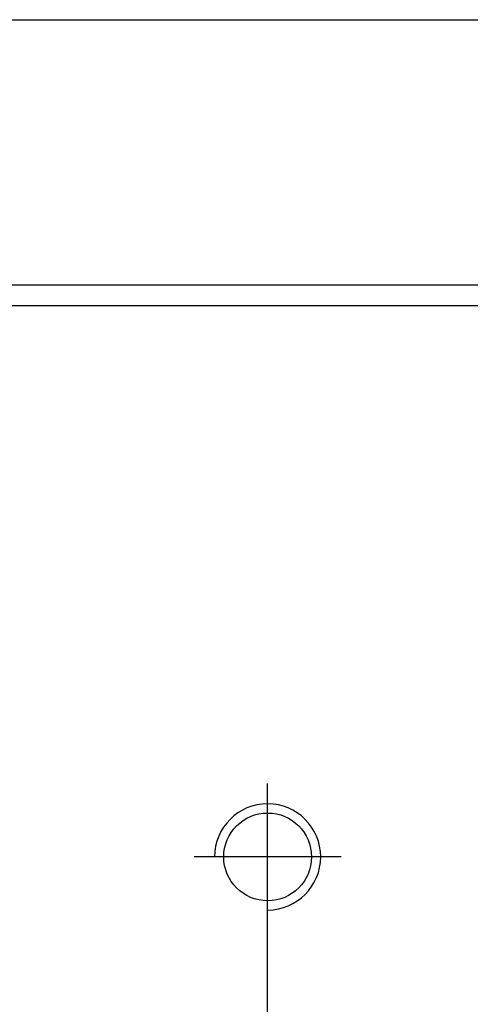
# Model space of a CAD drawing. Header units: millimetres. Extents: x 2891 to 6329, y -1599 to 860.
# Tile 159 of 256: x 3703 to 3714, y -567 to -543. Entities that reach past the tile are written whole.
import ezdxf

# ---------------------------------------------------------------- set-up
doc = ezdxf.new("R2010")
doc.units = ezdxf.units.MM
doc.layers.get('0').update_dxf_attribs({"linetype": 'CONTINUOUS'})

msp = doc.modelspace()

# ---------------------------------------------------------------- linework, layer by layer
at = {"linetype": 'Continuous'}
for p, q in [((3642.796, -542.563), (3740.89, -542.563)), ((3902.465, -549.063), (3639.29, -549.063))]:
    msp.add_line(p, q, dxfattribs=at)
msp.add_line((3551.29, -549.563), (4193.29, -549.563))
at = {"ltscale": 0.2}
for p, q in [((3709.29, -564.863), (3709.29, -561.263)), ((3709.29, -588.475), (3709.29, -562.725)), ((3711.09, -563.063), (3707.49, -563.063))]:
    msp.add_line(p, q, dxfattribs=at)
at = {"linetype": 'Continuous'}
msp.add_circle((3709.29, -563.063), 1.075, dxfattribs=at)
msp.add_arc((3709.29, -563.063), 1.3, 270, 180)

doc.saveas('drawing.dxf')
